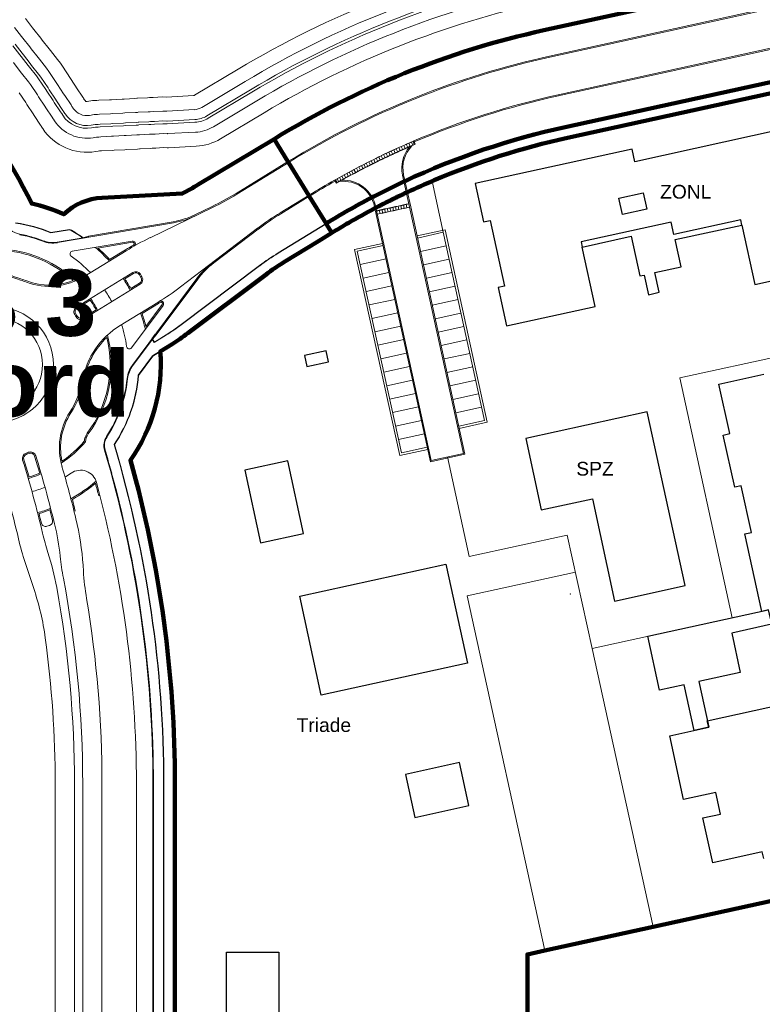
# Model space of a CAD drawing. Extents: x 168554 to 174410, y 515675 to 521218.
# Tile 12 of 110: x 171915 to 172050, y 518732 to 518911. Entities that reach past the tile are written whole.
import ezdxf

# ---------------------------------------------------------------- set-up
doc = ezdxf.new("R2010")
doc.units = 0
doc.header["$MEASUREMENT"] = 0
for name, color, linetype, lineweight in [('Algemeen - 1411 Basislijnen deelgebieden', 5, 'Continuous', 90), ('Algemeen - Fase 1A - 1070 Ondergrond - ontwerp', 7, 'Continuous', 9), ('Algemeen - Fase 1B6 - 1070 Ondergrond - ontwerp', 7, 'Continuous', 9), ('Algemeen - Fase 1D - 1070 ondergrond - ontwerp', 7, 'Continuous', 9), ('Algemeen - Fase 1D - 1070 ondergrond - ontwerp panden AANGELEVERD', 7, 'Continuous', 30), ('Algemeen - Fase 1D - 1070 ondergrond - tekst', 7, 'Continuous', 9), ('Algemeen - Fase Ontsluitingsweg - 1070 Ondergrond', 7, 'Continuous', 9), ('Fasering 1', 71, 'Continuous', 0), ('Legenda - Tekst', 7, 'Continuous', 15)]:
    doc.layers.add(name, color=color, linetype=linetype, lineweight=lineweight)
doc.styles.get("Standard").update_dxf_attribs({"font": 'arial.ttf'})

msp = doc.modelspace()

# ---------------------------------------------------------------- linework, layer by layer
at = {"layer": 'Algemeen - 1411 Basislijnen deelgebieden'}
for points in [[(171961.7, 518889.4), (171947.92, 518881.15, -0.018609), (171945.02, 518879.51), (171930.46, 518878.74, 0.17786), (171923.49, 518875.75, 0.051077), (171917.69, 518877.69, 0.059993), (171902.81, 518900.1, -0.073618), (171882.25, 518932.93, 0.013491), (171879.67, 518938.42), (171873.83, 518950.02, -0.026058), (171870.16, 518958.37), (171867.75, 518964.73)], [(171961.7, 518889.4, -0.083921), (172010.7, 518909.16), (172067.73, 518921.66), (172134.71, 518936.34)], [(172068.95, 518903.5), (172014.56, 518891.58, 0.054787), (171985.47, 518881.77, 0.000365), (171985.28, 518881.68, 0.001985), (171984.27, 518881.2), (171979.79, 518878.97, 0.000549), (171979.51, 518878.83, 0.000356), (171979.33, 518878.73, 0.016821), (171971.12, 518874.06, -0.016821)], [(171972.17, 518872.36, -0.006483), (171975.25, 518874.2, -0.009794), (171980, 518876.82, -0.000374), (171980.18, 518876.92, -0.001075), (171980.71, 518877.2, -0.004524), (171982.94, 518878.33, -0.004503), (171985.19, 518879.42, -0.001063), (171985.72, 518879.68, -0.00037), (171985.91, 518879.76, -0.009584), (171990.76, 518881.92, -0.045984), (172014.98, 518889.62), (172062.73, 518900.09)], [(171972.17, 518872.36), (171969.74, 518870.87), (171963.47, 518867.02, 0.023275), (171960.24, 518864.82), (171946, 518854.14, -0.025689), (171943.17, 518852.17), (171941.02, 518850.84, -0.176108), (171935.6, 518831.07, -0.068538), (171943.69, 518772.28), (171943.69, 518743.99), (171943.69, 518710.75)]]:
    msp.add_lwpolyline(points, format="xyb", dxfattribs=at)
for points in [[(171961.7, 518889.4), (171964.21, 518885.31), (171964.32, 518885.14), (171967.98, 518879.17), (171968.08, 518879), (171971.12, 518874.06)], [(171972.17, 518872.36), (171971.15, 518874.01), (171971.12, 518874.06)], [(172115.87, 518770.8), (172113.92, 518770.37), (172113.82, 518770.35), (172108.82, 518769.25), (172099.05, 518767.11), (172100.25, 518761.63), (172054.56, 518751.61), (172030.54, 518746.34), (172010.88, 518742.03), (172007.69, 518741.33), (172007.69, 518715.75), (172007.69, 518710.75), (172003.04, 518710.75), (171974.74, 518710.75), (171969.82, 518710.75), (171963.65, 518710.75), (171943.69, 518710.75)]]:
    msp.add_lwpolyline(points, dxfattribs=at)
at = {"layer": 'Algemeen - Fase 1A - 1070 Ondergrond - ontwerp'}
for p, q in [((172167.55, 518938.42), (172011.77, 518904.27)), ((172059.48, 518914.94), (172011.73, 518904.47)), ((172013.27, 518897.44), (172062, 518908.12)), ((172013.31, 518897.24), (172061.06, 518907.71)), ((172014.56, 518891.58), (172068.95, 518903.5)), ((172014.57, 518891.52), (172068.96, 518903.44)), ((172069.36, 518901.6), (172014.97, 518889.68)), ((172069.37, 518901.55), (172014.98, 518889.62)), ((171984.32, 518887.84), (171983.87, 518887.63)), ((171984.32, 518887.84), (171984.59, 518887.25)), ((171984.78, 518888.05), (171984.33, 518887.84)), ((171984.33, 518887.84), (171984.59, 518887.25)), ((171985.24, 518888.25), (171984.78, 518888.05)), ((171984.78, 518888.05), (171985.05, 518887.45)), ((171984.78, 518888.05), (171985.05, 518887.45)), ((171985.7, 518888.45), (171985.24, 518888.25)), ((171985.24, 518888.25), (171985.5, 518887.66)), ((171985.24, 518888.25), (171985.5, 518887.66)), ((171985.94, 518887.91), (171985.48, 518887.7)), ((171985.96, 518887.86), (171985.5, 518887.66)), ((171986.16, 518888.66), (171985.7, 518888.45)), ((171985.7, 518888.45), (171985.96, 518887.86)), ((171985.7, 518888.45), (171985.96, 518887.86)), ((171986.4, 518888.11), (171985.94, 518887.91)), ((171986.42, 518888.06), (171985.96, 518887.86)), ((171986.62, 518888.85), (171986.16, 518888.66)), ((171986.16, 518888.66), (171986.42, 518888.06)), ((171986.16, 518888.66), (171986.42, 518888.06)), ((171986.86, 518888.3), (171986.4, 518888.11)), ((171986.88, 518888.26), (171986.42, 518888.06)), ((171986.62, 518888.86), (171987.08, 518889.05)), ((171986.62, 518888.86), (171986.88, 518888.26)), ((171986.62, 518888.85), (171986.88, 518888.26)), ((171986.86, 518888.3), (171987.14, 518888.43)), ((171986.88, 518888.26), (171987.34, 518888.46)), ((171986.93, 518888.99), (171987.14, 518888.43)), ((171986.95, 518889), (171987.14, 518888.43)), ((171987.08, 518889.05), (171987.34, 518888.46)), ((171980.68, 518886.14), (171980.24, 518885.92)), ((171980.68, 518886.14), (171980.97, 518885.55)), ((171981.14, 518886.35), (171980.69, 518886.14)), ((171980.69, 518886.14), (171980.97, 518885.55)), ((171981.59, 518886.57), (171981.14, 518886.36)), ((171981.14, 518886.36), (171981.42, 518885.77)), ((171981.14, 518886.35), (171981.42, 518885.77)), ((171981.85, 518886.03), (171981.4, 518885.81)), ((171981.87, 518885.99), (171981.42, 518885.77)), ((171982.04, 518886.79), (171981.59, 518886.57)), ((171981.59, 518886.57), (171981.87, 518885.99)), ((171981.59, 518886.57), (171981.87, 518885.99)), ((171982.3, 518886.25), (171981.85, 518886.03)), ((171982.32, 518886.2), (171981.87, 518885.99)), ((171982.04, 518886.79), (171982.32, 518886.2)), ((171982.5, 518887), (171982.05, 518886.79)), ((171982.05, 518886.79), (171982.32, 518886.2)), ((171982.75, 518886.46), (171982.3, 518886.25)), ((171982.77, 518886.41), (171982.32, 518886.2)), ((171982.95, 518887.21), (171982.5, 518887)), ((171982.5, 518887), (171982.77, 518886.41)), ((171982.5, 518887), (171982.77, 518886.41)), ((171983.21, 518886.67), (171982.75, 518886.46)), ((171983.23, 518886.62), (171982.77, 518886.41)), ((171982.95, 518887.21), (171983.23, 518886.62)), ((171983.41, 518887.42), (171982.96, 518887.21)), ((171982.96, 518887.21), (171983.23, 518886.62)), ((171983.66, 518886.88), (171983.21, 518886.67)), ((171983.68, 518886.83), (171983.23, 518886.62)), ((171983.87, 518887.63), (171983.41, 518887.42)), ((171983.41, 518887.42), (171983.68, 518886.83)), ((171983.41, 518887.42), (171983.68, 518886.83)), ((171984.12, 518887.09), (171983.66, 518886.88)), ((171984.14, 518887.04), (171983.68, 518886.83)), ((171983.87, 518887.63), (171984.14, 518887.04)), ((171983.87, 518887.63), (171984.14, 518887.04)), ((171984.57, 518887.29), (171984.12, 518887.09)), ((171984.59, 518887.25), (171984.14, 518887.04)), ((171985.03, 518887.5), (171984.57, 518887.29)), ((171985.05, 518887.45), (171984.59, 518887.25)), ((171985.48, 518887.7), (171985.03, 518887.5)), ((171985.5, 518887.66), (171985.05, 518887.45)), ((171977.09, 518884.33), (171976.65, 518884.1)), ((171977.09, 518884.33), (171977.4, 518883.76)), ((171977.54, 518884.56), (171977.1, 518884.33)), ((171977.1, 518884.33), (171977.4, 518883.76)), ((171977.99, 518884.79), (171977.54, 518884.56)), ((171977.54, 518884.56), (171977.84, 518883.99)), ((171977.54, 518884.56), (171977.84, 518883.99)), ((171978.26, 518884.26), (171977.82, 518884.03)), ((171978.28, 518884.21), (171977.84, 518883.99)), ((171978.44, 518885.02), (171977.99, 518884.79)), ((171977.99, 518884.79), (171978.28, 518884.21)), ((171977.99, 518884.79), (171978.28, 518884.21)), ((171978.71, 518884.49), (171978.26, 518884.26)), ((171978.73, 518884.44), (171978.28, 518884.21)), ((171978.88, 518885.25), (171978.44, 518885.02)), ((171978.44, 518885.02), (171978.73, 518884.44)), ((171978.44, 518885.02), (171978.73, 518884.44)), ((171979.15, 518884.71), (171978.71, 518884.49)), ((171979.18, 518884.67), (171978.73, 518884.44)), ((171978.88, 518885.25), (171979.18, 518884.67)), ((171979.33, 518885.47), (171978.89, 518885.25)), ((171978.89, 518885.25), (171979.18, 518884.67)), ((171979.6, 518884.94), (171979.15, 518884.71)), ((171979.62, 518884.89), (171979.18, 518884.67)), ((171979.78, 518885.69), (171979.33, 518885.47)), ((171979.33, 518885.47), (171979.62, 518884.89)), ((171979.33, 518885.47), (171979.62, 518884.89)), ((171980.05, 518885.16), (171979.6, 518884.94)), ((171980.07, 518885.11), (171979.62, 518884.89)), ((171980.23, 518885.92), (171979.78, 518885.7)), ((171979.78, 518885.7), (171980.07, 518885.11)), ((171979.78, 518885.69), (171980.07, 518885.11)), ((171980.5, 518885.38), (171980.05, 518885.16)), ((171980.52, 518885.33), (171980.07, 518885.11)), ((171980.23, 518885.92), (171980.52, 518885.33)), ((171980.24, 518885.92), (171980.52, 518885.33)), ((171980.95, 518885.6), (171980.5, 518885.38)), ((171980.97, 518885.55), (171980.52, 518885.33)), ((171981.4, 518885.81), (171980.95, 518885.6)), ((171981.42, 518885.77), (171980.97, 518885.55)), ((171973.56, 518882.43), (171973.12, 518882.19)), ((171973.99, 518882.67), (171973.56, 518882.43)), ((171973.56, 518882.43), (171973.87, 518881.86)), ((171973.56, 518882.43), (171973.87, 518881.86)), ((171973.99, 518882.67), (171974.31, 518882.11)), ((171974.44, 518882.92), (171974, 518882.68)), ((171974, 518882.68), (171974.31, 518882.11)), ((171974.88, 518883.16), (171974.44, 518882.92)), ((171974.44, 518882.92), (171974.75, 518882.35)), ((171974.44, 518882.92), (171974.75, 518882.35)), ((171975.16, 518882.63), (171974.72, 518882.39)), ((171975.19, 518882.59), (171974.75, 518882.35)), ((171975.32, 518883.39), (171974.88, 518883.16)), ((171974.88, 518883.16), (171975.19, 518882.59)), ((171974.88, 518883.16), (171975.19, 518882.59)), ((171975.6, 518882.87), (171975.16, 518882.63)), ((171975.63, 518882.82), (171975.19, 518882.59)), ((171975.76, 518883.63), (171975.32, 518883.4)), ((171975.32, 518883.4), (171975.63, 518882.82)), ((171975.32, 518883.39), (171975.63, 518882.82)), ((171976.04, 518883.1), (171975.6, 518882.87)), ((171976.07, 518883.06), (171975.63, 518882.82)), ((171976.2, 518883.87), (171975.76, 518883.63)), ((171975.76, 518883.63), (171976.07, 518883.06)), ((171975.76, 518883.63), (171976.07, 518883.06)), ((171976.49, 518883.34), (171976.04, 518883.1)), ((171976.51, 518883.29), (171976.07, 518883.06)), ((171976.2, 518883.87), (171976.51, 518883.29)), ((171976.65, 518884.1), (171976.21, 518883.87)), ((171976.21, 518883.87), (171976.51, 518883.29)), ((171976.93, 518883.57), (171976.49, 518883.34)), ((171976.95, 518883.53), (171976.51, 518883.29)), ((171976.65, 518884.1), (171976.95, 518883.53)), ((171976.65, 518884.1), (171976.95, 518883.53)), ((171977.37, 518883.8), (171976.93, 518883.57)), ((171977.4, 518883.76), (171976.95, 518883.53)), ((171977.82, 518884.03), (171977.37, 518883.8)), ((171977.84, 518883.99), (171977.4, 518883.76)), ((171996.1, 518832.32), (171985.02, 518882.86)), ((171986.5, 518877.07), (171985.22, 518882.9)), ((171973.12, 518882.19), (171972.68, 518881.94)), ((171972.68, 518881.94), (171973, 518881.38)), ((171972.8, 518882.01), (171973.14, 518881.51)), ((171972.82, 518882.02), (171973.14, 518881.51)), ((171973.43, 518881.62), (171973, 518881.38)), ((171973.12, 518882.19), (171973.43, 518881.62)), ((171973.12, 518882.19), (171973.43, 518881.62)), ((171973.41, 518881.66), (171973.14, 518881.51)), ((171973.85, 518881.91), (171973.41, 518881.66)), ((171973.87, 518881.86), (171973.43, 518881.62)), ((171974.29, 518882.15), (171973.85, 518881.91)), ((171974.31, 518882.11), (171973.87, 518881.86)), ((171974.72, 518882.39), (171974.29, 518882.15)), ((171974.75, 518882.35), (171974.31, 518882.11)), ((171979.92, 518877.17), (171980.24, 518875.7)), ((171980.12, 518877.22), (171990.24, 518831.03)), ((171980.3, 518876.38), (171986.16, 518877.66)), ((171983.23, 518877.02), (171983.72, 518877.13)), ((171983.24, 518876.97), (171983.73, 518877.08)), ((171983.72, 518877.13), (171984.21, 518877.23)), ((171983.86, 518876.49), (171983.72, 518877.13)), ((171983.86, 518876.49), (171983.72, 518877.13)), ((171983.73, 518877.08), (171984.22, 518877.19)), ((171984.21, 518877.23), (171984.7, 518877.34)), ((171984.35, 518876.6), (171984.21, 518877.23)), ((171984.35, 518876.6), (171984.21, 518877.23)), ((171984.22, 518877.19), (171984.71, 518877.29)), ((171984.7, 518877.34), (171985.18, 518877.45)), ((171984.84, 518876.71), (171984.7, 518877.34)), ((171984.84, 518876.71), (171984.7, 518877.34)), ((171984.71, 518877.29), (171985.2, 518877.4)), ((171985.18, 518877.45), (171985.67, 518877.56)), ((171985.32, 518876.81), (171985.18, 518877.45)), ((171985.32, 518876.81), (171985.18, 518877.45)), ((171985.2, 518877.4), (171985.68, 518877.51)), ((171985.67, 518877.56), (171986.16, 518877.66)), ((171985.81, 518876.92), (171985.67, 518877.56)), ((171985.81, 518876.92), (171985.67, 518877.56)), ((171985.68, 518877.51), (171986.17, 518877.61)), ((171986.3, 518877.03), (171986.16, 518877.66)), ((171996.34, 518832.17), (171986.5, 518877.07)), ((171980.24, 518875.7), (171990.09, 518830.8)), ((171980.3, 518876.38), (171980.79, 518876.48)), ((171980.44, 518875.74), (171980.3, 518876.38)), ((171980.31, 518876.33), (171980.8, 518876.44)), ((171980.44, 518875.74), (171986.3, 518877.03)), ((171980.44, 518875.74), (171980.93, 518875.85)), ((171980.79, 518876.48), (171981.28, 518876.59)), ((171980.93, 518875.85), (171980.79, 518876.48)), ((171980.93, 518875.85), (171980.79, 518876.48)), ((171980.8, 518876.44), (171981.29, 518876.54)), ((171980.93, 518875.85), (171981.42, 518875.96)), ((171981.28, 518876.59), (171981.77, 518876.7)), ((171981.42, 518875.96), (171981.28, 518876.59)), ((171981.42, 518875.96), (171981.28, 518876.59)), ((171981.29, 518876.54), (171981.78, 518876.65)), ((171981.42, 518875.96), (171981.91, 518876.06)), ((171981.77, 518876.7), (171982.25, 518876.81)), ((171981.91, 518876.06), (171981.77, 518876.7)), ((171981.91, 518876.06), (171981.77, 518876.7)), ((171981.78, 518876.65), (171982.26, 518876.76)), ((171981.91, 518876.06), (171982.39, 518876.17)), ((171982.25, 518876.81), (171982.74, 518876.91)), ((171982.39, 518876.17), (171982.25, 518876.81)), ((171982.39, 518876.17), (171982.25, 518876.81)), ((171982.26, 518876.76), (171982.75, 518876.86)), ((171982.39, 518876.17), (171982.88, 518876.28)), ((171982.74, 518876.91), (171983.23, 518877.02)), ((171982.88, 518876.28), (171982.74, 518876.91)), ((171982.88, 518876.28), (171982.74, 518876.91)), ((171982.75, 518876.86), (171983.24, 518876.97)), ((171982.88, 518876.28), (171983.37, 518876.38)), ((171983.37, 518876.38), (171983.23, 518877.02)), ((171983.37, 518876.38), (171983.23, 518877.02)), ((171983.37, 518876.38), (171983.86, 518876.49)), ((171983.86, 518876.49), (171984.35, 518876.6)), ((171984.35, 518876.6), (171984.84, 518876.71)), ((171984.84, 518876.71), (171985.32, 518876.81)), ((171985.32, 518876.81), (171985.81, 518876.92)), ((171985.81, 518876.92), (171986.3, 518877.03)), ((171972.13, 518872.41), (171963.44, 518867.07)), ((171972.17, 518872.36), (171963.47, 518867.02)), ((171987.65, 518871.82), (171992.73, 518872.94)), ((171987.73, 518871.43), (171992.42, 518872.46)), ((171992.42, 518872.46), (171999.92, 518838.27)), ((171992.73, 518872.94), (172000.39, 518837.97)), ((171981.39, 518870.45), (171976.32, 518869.34)), ((171981.48, 518870.06), (171976.79, 518869.03)), ((171988.27, 518868.99), (171992.96, 518870.02)), ((171976.32, 518869.34), (171984.52, 518831.93)), ((171976.79, 518869.03), (171984.82, 518832.4)), ((171977.33, 518866.59), (171982.02, 518867.62)), ((171988.8, 518866.55), (171993.49, 518867.58)), ((171960.2, 518864.87), (171945.97, 518854.19)), ((171960.24, 518864.82), (171946, 518854.14)), ((171977.86, 518864.15), (171982.55, 518865.18)), ((171989.34, 518864.11), (171994.03, 518865.14)), ((171978.4, 518861.71), (171983.09, 518862.74)), ((171989.87, 518861.67), (171994.56, 518862.69)), ((171978.93, 518859.27), (171983.62, 518860.29)), ((171990.41, 518859.22), (171995.1, 518860.25)), ((171979.47, 518856.82), (171984.16, 518857.85)), ((171990.94, 518856.78), (171995.63, 518857.81)), ((171980, 518854.38), (171984.69, 518855.41)), ((171991.48, 518854.34), (171996.17, 518855.37)), ((171980.54, 518851.94), (171985.23, 518852.97)), ((171992.01, 518851.9), (171996.7, 518852.93)), ((171981.07, 518849.5), (171985.76, 518850.53)), ((171992.55, 518849.46), (171997.24, 518850.48)), ((171981.61, 518847.06), (171986.3, 518848.08)), ((171993.09, 518847.01), (171997.77, 518848.04)), ((171982.15, 518844.61), (171986.83, 518845.64)), ((171993.62, 518844.57), (171998.31, 518845.6)), ((171982.68, 518842.17), (171987.37, 518843.2)), ((171994.16, 518842.13), (171998.84, 518843.16)), ((171983.22, 518839.73), (171987.9, 518840.76)), ((171994.69, 518839.69), (171999.38, 518840.72)), ((171983.75, 518837.29), (171988.44, 518838.32)), ((171999.92, 518838.27), (171995.23, 518837.25)), ((172000.39, 518837.97), (171995.31, 518836.85)), ((171984.29, 518834.85), (171988.98, 518835.87)), ((171984.52, 518831.93), (171989.6, 518833.04)), ((171984.82, 518832.4), (171989.51, 518833.43)), ((171990.09, 518830.8), (171996.34, 518832.17)), ((171990.24, 518831.03), (171996.1, 518832.32))]:
    msp.add_line(p, q, dxfattribs=at)
for centre, radius, start, end in [((172044.64, 518754.33), 153.7, 102.3653, 121.5113), ((172044.64, 518754.33), 153.5, 102.3653, 121.5113), ((172044.64, 518754.33), 146.5, 102.3653, 113.1353), ((172044.64, 518754.33), 146.3, 102.3653, 113.1352), ((172044.64, 518754.33), 140.5, 102.3653, 114.909), ((172044.64, 518754.33), 140.44, 102.3653, 114.9144), ((172044.64, 518754.33), 138.56, 102.3653, 115.0875), ((172044.64, 518754.33), 138.5, 102.3653, 115.0931), ((172044.64, 518754.33), 146.5, 113.1353, 119.4199), ((172044.64, 518754.33), 145.85, 113.1353, 119.4199), ((171990.88, 518884.14), 6, 139.9617, 192.3653), ((171990.88, 518884.14), 5.8, 135.6674, 192.3653), ((172044.64, 518754.33), 146.5, 119.4199, 121.5113), ((172044.64, 518754.33), 146.3, 119.42, 121.5113), ((171974.26, 518875.93), 5.8, 12.3653, 96.8888), ((171974.26, 518875.93), 6, 12.3653, 92.5991), ((172044.64, 518754.33), 140.5, 117.6989, 121.5537), ((172044.64, 518754.33), 140.44, 117.6985, 121.5537), ((172044.64, 518754.33), 138.56, 117.8163, 121.5537), ((172044.64, 518754.33), 138.5, 117.8232, 121.5537), ((171985.45, 518831.23), 42.06, 121.5537, 126.887), ((171985.45, 518831.23), 42, 121.5537, 126.887), ((171925.45, 518880.73), 33.55, 301.8195, 307.7064), ((171925.45, 518880.73), 33.61, 301.8195, 307.7057)]:
    msp.add_arc(centre, radius, start, end, dxfattribs=at)
at = {"layer": 'Algemeen - Fase 1B6 - 1070 Ondergrond - ontwerp'}
for p, q in [((171917.84, 518909.61), (171916.53, 518911.27)), ((171915.83, 518908.03), (171914.54, 518909.68)), ((171918.08, 518909.3), (171917.84, 518909.61)), ((171919.34, 518907.69), (171918.08, 518909.3)), ((171916.07, 518907.72), (171915.83, 518908.03)), ((171917.33, 518906.12), (171916.07, 518907.72)), ((171919.58, 518907.38), (171919.34, 518907.69)), ((171914.26, 518906.3), (171915.52, 518904.7)), ((171915.92, 518905.01), (171914.66, 518906.61)), ((171917.57, 518905.81), (171917.33, 518906.12)), ((171918.83, 518904.2), (171917.57, 518905.81)), ((171920.84, 518905.78), (171919.58, 518907.38)), ((171921.08, 518905.47), (171920.84, 518905.78)), ((171915.52, 518904.7), (171915.76, 518904.39)), ((171915.76, 518904.39), (171917.02, 518902.78)), ((171916.16, 518904.7), (171915.92, 518905.01)), ((171917.42, 518903.09), (171916.16, 518904.7)), ((171919.08, 518903.89), (171918.83, 518904.2)), ((171920.34, 518902.29), (171919.08, 518903.89)), ((171922.34, 518903.86), (171921.08, 518905.47)), ((171922.88, 518903.18), (171922.34, 518903.86)), ((171914.35, 518903.28), (171915.61, 518901.67)), ((171917.02, 518902.78), (171917.27, 518902.47)), ((171917.27, 518902.47), (171918.53, 518900.87)), ((171917.66, 518902.78), (171917.42, 518903.09)), ((171918.92, 518901.18), (171917.66, 518902.78)), ((171920.81, 518901.69), (171920.34, 518902.29)), ((171924.28, 518901.06), (171922.88, 518903.18)), ((171915.61, 518901.67), (171915.85, 518901.36)), ((171915.85, 518901.36), (171917.11, 518899.76)), ((171918.53, 518900.87), (171918.94, 518900.34)), ((171919.35, 518900.63), (171918.92, 518901.18)), ((171918.94, 518900.34), (171920.22, 518898.4)), ((171920.64, 518898.67), (171919.35, 518900.63)), ((171922.14, 518899.66), (171920.81, 518901.69)), ((171924.49, 518900.73), (171924.28, 518901.06)), ((171925.62, 518899.03), (171924.49, 518900.73)), ((171955.14, 518902.06), (171947.26, 518897.34)), ((171917.11, 518899.76), (171917.48, 518899.29)), ((171917.48, 518899.29), (171918.72, 518897.41)), ((171920.86, 518898.34), (171920.64, 518898.67)), ((171922.36, 518899.33), (171922.14, 518899.66)), ((171923.48, 518897.63), (171922.36, 518899.33)), ((171925.83, 518898.7), (171925.62, 518899.03)), ((171926.96, 518897), (171925.83, 518898.7)), ((171956.45, 518899.87), (171948.57, 518895.15)), ((171915.41, 518897.8), (171916.59, 518896.01)), ((171918.72, 518897.41), (171918.93, 518897.08)), ((171918.93, 518897.08), (171920.06, 518895.38)), ((171920.22, 518898.4), (171920.44, 518898.07)), ((171920.44, 518898.07), (171921.56, 518896.37)), ((171921.98, 518896.64), (171920.86, 518898.34)), ((171923.7, 518897.3), (171923.48, 518897.63)), ((171924.82, 518895.6), (171923.7, 518897.3)), ((171927.13, 518896.74), (171926.96, 518897)), ((171927.17, 518896.67), (171927.13, 518896.74)), ((171936.41, 518896.78), (171934.46, 518896.67)), ((171936.75, 518896.8), (171936.41, 518896.78)), ((171936.88, 518896.8), (171936.75, 518896.8)), ((171938.7, 518896.9), (171936.88, 518896.8)), ((171939.04, 518896.92), (171938.7, 518896.9)), ((171939.74, 518896.95), (171939.04, 518896.92)), ((171941.44, 518897.04), (171939.74, 518896.95)), ((171942.16, 518897.03), (171941.44, 518897.04)), ((171947.07, 518897.28), (171942.16, 518897.03)), ((171957.38, 518898.33), (171949.49, 518893.61)), ((171949.75, 518893.18), (171957.64, 518897.9)), ((171916.59, 518896.01), (171916.8, 518895.68)), ((171916.8, 518895.68), (171917.93, 518893.98)), ((171920.06, 518895.38), (171920.27, 518895.05)), ((171920.27, 518895.05), (171921.4, 518893.35)), ((171921.56, 518896.37), (171921.78, 518896.04)), ((171921.78, 518896.04), (171922.9, 518894.33)), ((171922.2, 518896.31), (171921.98, 518896.64)), ((171923.32, 518894.61), (171922.2, 518896.31)), ((171924.99, 518895.34), (171924.82, 518895.6)), ((171925.04, 518895.27), (171924.99, 518895.34)), ((171925.23, 518894.98), (171925.04, 518895.27)), ((171927.36, 518896.38), (171927.17, 518896.67)), ((171928.71, 518896.37), (171927.76, 518896.21)), ((171929.51, 518896.41), (171928.71, 518896.37)), ((171929.88, 518896.43), (171929.51, 518896.41)), ((171931.82, 518896.54), (171929.88, 518896.43)), ((171932.17, 518896.55), (171931.82, 518896.54)), ((171934.12, 518896.66), (171932.17, 518896.55)), ((171934.46, 518896.67), (171934.12, 518896.66)), ((171950.67, 518891.63), (171958.56, 518896.35)), ((171917.93, 518893.98), (171918.14, 518893.65)), ((171918.14, 518893.65), (171919.27, 518891.94)), ((171921.4, 518893.35), (171921.56, 518893.1)), ((171922.9, 518894.33), (171923.07, 518894.08)), ((171923.07, 518894.08), (171923.12, 518894.01)), ((171923.12, 518894.01), (171923.31, 518893.71)), ((171923.49, 518894.36), (171923.32, 518894.61)), ((171923.54, 518894.28), (171923.49, 518894.36)), ((171923.73, 518893.99), (171923.54, 518894.28)), ((171929, 518893.83), (171928.18, 518893.69)), ((171929.65, 518893.87), (171929, 518893.83)), ((171930.01, 518893.89), (171929.65, 518893.87)), ((171931.96, 518893.99), (171930.01, 518893.89)), ((171932.3, 518894.01), (171931.96, 518893.99)), ((171934.25, 518894.11), (171932.3, 518894.01)), ((171934.59, 518894.13), (171934.25, 518894.11)), ((171936.54, 518894.23), (171934.59, 518894.13)), ((171936.89, 518894.25), (171936.54, 518894.23)), ((171937.01, 518894.26), (171936.89, 518894.25)), ((171938.83, 518894.35), (171937.01, 518894.26)), ((171939.18, 518894.37), (171938.83, 518894.35)), ((171939.87, 518894.41), (171939.18, 518894.37)), ((171941.48, 518894.49), (171939.87, 518894.41)), ((171942.2, 518894.47), (171941.48, 518894.49)), ((171947.21, 518894.74), (171942.2, 518894.47)), ((171951.98, 518889.45), (171959.87, 518894.17)), ((171919.27, 518891.94), (171919.43, 518891.7)), ((171919.43, 518891.7), (171919.48, 518891.62)), ((171919.48, 518891.62), (171919.68, 518891.31)), ((171921.56, 518893.1), (171921.61, 518893.02)), ((171921.61, 518893.02), (171921.81, 518892.72)), ((171929.2, 518892.04), (171928.48, 518891.92)), ((171928.56, 518891.43), (171929.25, 518891.54)), ((171929.74, 518892.07), (171929.2, 518892.04)), ((171929.25, 518891.54), (171929.77, 518891.57)), ((171930.1, 518892.09), (171929.74, 518892.07)), ((171929.77, 518891.57), (171930.13, 518891.59)), ((171932.05, 518892.19), (171930.1, 518892.09)), ((171930.13, 518891.59), (171932.08, 518891.69)), ((171932.4, 518892.21), (171932.05, 518892.19)), ((171932.08, 518891.69), (171932.42, 518891.71)), ((171934.34, 518892.31), (171932.4, 518892.21)), ((171932.42, 518891.71), (171934.37, 518891.81)), ((171934.69, 518892.33), (171934.34, 518892.31)), ((171934.37, 518891.81), (171934.71, 518891.83)), ((171936.64, 518892.43), (171934.69, 518892.33)), ((171934.71, 518891.83), (171936.66, 518891.93)), ((171936.98, 518892.45), (171936.64, 518892.43)), ((171936.66, 518891.93), (171937.01, 518891.95)), ((171937.11, 518892.46), (171936.98, 518892.45)), ((171937.01, 518891.95), (171937.13, 518891.96)), ((171938.93, 518892.55), (171937.11, 518892.46)), ((171937.13, 518891.96), (171938.95, 518892.06)), ((171939.27, 518892.57), (171938.93, 518892.55)), ((171938.95, 518892.06), (171939.3, 518892.07)), ((171939.97, 518892.61), (171939.27, 518892.57)), ((171939.3, 518892.07), (171939.99, 518892.11)), ((171941.5, 518892.69), (171939.97, 518892.61)), ((171939.99, 518892.11), (171941.51, 518892.19)), ((171942.22, 518892.67), (171941.5, 518892.69)), ((171941.51, 518892.19), (171942.23, 518892.17)), ((171942.27, 518892.67), (171942.22, 518892.67)), ((171942.23, 518892.17), (171942.24, 518892.17)), ((171942.24, 518892.17), (171942.3, 518892.18)), ((171947.3, 518892.94), (171942.27, 518892.67)), ((171942.3, 518892.18), (171947.33, 518892.44)), ((171928.86, 518889.65), (171929.46, 518889.75)), ((171929.46, 518889.75), (171929.87, 518889.77)), ((171929.87, 518889.77), (171930.23, 518889.79)), ((171930.23, 518889.79), (171932.17, 518889.9)), ((171932.17, 518889.9), (171932.52, 518889.91)), ((171932.52, 518889.91), (171934.47, 518890.02)), ((171934.47, 518890.02), (171934.81, 518890.03)), ((171934.81, 518890.03), (171936.76, 518890.14)), ((171936.76, 518890.14), (171937.1, 518890.15)), ((171937.1, 518890.15), (171937.23, 518890.16)), ((171937.23, 518890.16), (171939.05, 518890.26)), ((171939.05, 518890.26), (171939.39, 518890.28)), ((171939.39, 518890.28), (171940.09, 518890.31)), ((171940.09, 518890.31), (171941.54, 518890.39)), ((171941.54, 518890.39), (171942.25, 518890.37)), ((171942.25, 518890.37), (171942.33, 518890.38)), ((171942.33, 518890.38), (171942.39, 518890.38)), ((171942.39, 518890.38), (171947.42, 518890.64)), ((171939.53, 518887.73), (171940.22, 518887.77)), ((171940.22, 518887.77), (171941.57, 518887.84)), ((171941.57, 518887.84), (171942.29, 518887.82)), ((171942.29, 518887.82), (171942.47, 518887.83)), ((171942.47, 518887.83), (171942.52, 518887.83)), ((171942.52, 518887.83), (171947.56, 518888.1)), ((171929.28, 518887.14), (171929.74, 518887.21)), ((171929.74, 518887.21), (171930.01, 518887.23)), ((171930.01, 518887.23), (171930.36, 518887.25)), ((171930.36, 518887.25), (171932.31, 518887.35)), ((171932.31, 518887.35), (171932.65, 518887.37)), ((171932.65, 518887.37), (171934.6, 518887.47)), ((171934.6, 518887.47), (171934.94, 518887.49)), ((171934.94, 518887.49), (171936.89, 518887.59)), ((171936.89, 518887.59), (171937.24, 518887.61)), ((171937.24, 518887.61), (171937.36, 518887.62)), ((171937.36, 518887.62), (171939.18, 518887.71)), ((171939.18, 518887.71), (171939.53, 518887.73))]:
    msp.add_line(p, q, dxfattribs=at)
for centre, radius, start, end in [((172046.89, 518748.77), 178.65, 102.3653, 120.899), ((172046.89, 518748.77), 176.1, 102.3653, 120.899), ((172046.89, 518748.77), 174.3, 102.3653, 120.899), ((172046.89, 518748.77), 173.8, 102.3653, 120.899), ((172046.89, 518748.77), 172, 102.3653, 120.899), ((172046.89, 518748.77), 169.45, 102.3653, 120.899), ((171947.05, 518897.68), 0.4, 273.0184, 300.899), ((171927.69, 518896.6), 2.95, 213.443, 279.5153), ((171927.69, 518896.6), 0.4, 213.443, 279.5153), ((171947.05, 518897.68), 2.95, 273.0184, 300.899), ((171927.69, 518896.6), 5.25, 213.443, 279.5153), ((171927.69, 518896.6), 4.75, 213.443, 279.5153), ((171947.05, 518897.68), 4.75, 273.0184, 300.899), ((171947.05, 518897.68), 5.25, 273.0184, 300.899), ((171927.69, 518896.6), 7.05, 213.443, 279.5153), ((171947.05, 518897.68), 7.05, 273.0184, 300.899), ((171927.69, 518896.6), 9.6, 213.443, 279.5153), ((171947.05, 518897.68), 9.6, 273.0184, 300.899)]:
    msp.add_arc(centre, radius, start, end, dxfattribs=at)
at = {"layer": 'Algemeen - Fase 1D - 1070 ondergrond - ontwerp'}
for p, q in [((171992.42, 518872.46), (171990.38, 518881.76)), ((172077.67, 518855.29), (172035.35, 518846.01)), ((172044.9, 518802.47), (172035.35, 518846.01)), ((171997.14, 518813.58), (171993.17, 518831.68)), ((172014.94, 518817.49), (171997.14, 518813.58)), ((172014.94, 518817.49), (172019.46, 518796.89)), ((172016.42, 518810.75), (171996.76, 518806.44)), ((171996.76, 518806.44), (172010.88, 518742.03)), ((172044.9, 518802.47), (172019.46, 518796.89)), ((172019.46, 518796.89), (172030.54, 518746.34)), ((171943.69, 518772.28), (171943.69, 518743.99)), ((172054.56, 518751.61), (172030.54, 518746.34)), ((172030.54, 518746.34), (172010.88, 518742.03)), ((171943.69, 518743.99), (171943.69, 518710.75)), ((172010.88, 518742.03), (172007.69, 518741.33)), ((172007.69, 518741.33), (172007.69, 518710.75))]:
    msp.add_line(p, q, dxfattribs=at)
for centre, radius, start, end in [((171911.12, 518848.42), 30, 324.6694, 4.6206), ((171726.19, 518772.28), 217.5, 359.9995, 15.6828)]:
    msp.add_arc(centre, radius, start, end, dxfattribs=at)
at = {"layer": 'Algemeen - Fase 1D - 1070 ondergrond - ontwerp panden AANGELEVERD'}
for points in [[(172059.52, 518892.38), (172027.18, 518885.29), (172026.69, 518887.56), (171998.22, 518881.33)], [(171998.22, 518881.33), (171999.75, 518874.36), (172000.92, 518874.62), (172003.53, 518862.69), (172002.36, 518862.43), (172003.88, 518855.49), (172020, 518859.02), (172017.64, 518869.78), (172026.56, 518871.74), (172028.14, 518864.54), (172028.9, 518864.71), (172029.68, 518861.14), (172031.63, 518861.57), (172030.85, 518865.14), (172035.6, 518866.18), (172034.51, 518871.13), (172046.64, 518873.78), (172049, 518863.01), (172065.17, 518866.55)], [(172046.64, 518873.78), (172046.43, 518874.73), (172034.31, 518872.07), (172033.81, 518874.33), (172017.43, 518870.74), (172017.64, 518869.78)], [(172051.45, 518803.88), (172050.27, 518803.63), (172047.2, 518817.68), (172048.37, 518817.93), (172046.51, 518826.42), (172045.34, 518826.16), (172043.26, 518835.65), (172044.43, 518835.91), (172042.46, 518844.9), (172050.63, 518846.69)], [(172023.53, 518805.51), (172036.33, 518808.3), (172029.46, 518839.86), (172007.38, 518835.05), (172010.21, 518822.04), (172019.49, 518824.07), (172023.53, 518805.51)], [(172038, 518782.02), (172036.19, 518790.31), (172031.71, 518789.33), (172029.56, 518799.11), (172051.44, 518803.9), (172052.01, 518801.29), (172044.79, 518799.7), (172046.36, 518792.54), (172038.8, 518790.88), (172040.62, 518782.59), (172038, 518782.02)], [(172050.61, 518758.76), (172050.35, 518759.94), (172041.35, 518757.97), (172039.56, 518766.13), (172042.75, 518766.83), (172041.9, 518770.74), (172036.07, 518769.46), (172033.54, 518781.04), (172040.62, 518782.59), (172040.36, 518783.76), (172054.41, 518786.84)]]:
    msp.add_lwpolyline(points, dxfattribs=at)
for points in [[(172024.31, 518878.68), (172028.71, 518879.64), (172029.36, 518876.66), (172024.96, 518875.7)], [(171967.65, 518848.09), (171971.56, 518848.94), (171971.13, 518850.93), (171967.22, 518850.08)], [(171964.18, 518830.96), (171956.36, 518829.25), (171959.25, 518816.07), (171967.06, 518817.78)], [(171970.27, 518788.42), (171966.34, 518806.4), (171992.91, 518812.22), (171996.84, 518794.24)], [(171987.28, 518766.21), (171997.05, 518768.35), (171995.34, 518776.16), (171985.57, 518774.03)], [(171953.03, 518741.72), (171962.57, 518741.72), (171962.57, 518717.72), (171953.03, 518717.72)]]:
    msp.add_lwpolyline(points, close=True, dxfattribs=at)
at = {"layer": 'Algemeen - Fase Ontsluitingsweg - 1070 Ondergrond'}
for p, q in [((171964.31, 518885.37), (171954.8, 518879.54)), ((171964.41, 518885.2), (171954.9, 518879.37)), ((171968.07, 518879.23), (171962.82, 518876.01)), ((171962.93, 518875.84), (171968.18, 518879.06)), ((171950.44, 518877.16), (171947.33, 518875.65)), ((171950.53, 518876.98), (171939.19, 518871.49)), ((171922.34, 518870.59), (171943.42, 518874.19)), ((171943.38, 518874.39), (171927.98, 518871.75)), ((171962.42, 518868.72), (171971.12, 518874.06)), ((171962.45, 518868.67), (171971.15, 518874.01)), ((171915.52, 518872.13), (171915.5, 518872.03)), ((171915.5, 518872.03), (171916.47, 518871.83)), ((171915.52, 518872.13), (171916.47, 518871.83)), ((171915.52, 518872.13), (171916.49, 518871.92)), ((171916.49, 518871.92), (171916.47, 518871.83)), ((171924.56, 518873), (171921.16, 518872.41)), ((171924.55, 518872.93), (171921.16, 518872.35)), ((171927.98, 518871.75), (171927.01, 518871.49)), ((171927.98, 518871.75), (171928.02, 518871.56)), ((171958.71, 518873.2), (171944.68, 518862.54)), ((171950.74, 518866.9), (171958.83, 518873.04)), ((171918.8, 518871.28), (171918.76, 518871.18)), ((171919.74, 518870.94), (171918.76, 518871.18)), ((171919.71, 518870.84), (171918.76, 518871.18)), ((171919.74, 518870.94), (171918.8, 518871.28)), ((171919.74, 518870.94), (171919.71, 518870.84)), ((171922.32, 518870.68), (171927.01, 518871.49)), ((171925.05, 518869.02), (171935.92, 518870.88)), ((171928.02, 518871.56), (171927.01, 518871.49)), ((171927.01, 518871.49), (171927.03, 518871.39)), ((171928.02, 518871.56), (171927.03, 518871.39)), ((171929.7, 518869.59), (171935.96, 518870.66)), ((171934.81, 518869.11), (171927.19, 518864.43)), ((171934.7, 518869.29), (171931.82, 518867.53)), ((171944.79, 518855.73), (171959.04, 518866.42)), ((171944.83, 518855.68), (171959.07, 518866.37)), ((171936.05, 518865.17), (171925.82, 518858.9)), ((171936.17, 518864.99), (171934.58, 518864.01)), ((171927.13, 518856.77), (171937.36, 518863.04)), ((171935.66, 518862.26), (171937.24, 518863.23)), ((171947.67, 518864.07), (171935.96, 518848.36)), ((171940.28, 518853.83), (171947.83, 518863.95)), ((171928.29, 518860.15), (171925.94, 518858.71)), ((171940.56, 518859.73), (171933.77, 518855.56)), ((171935.8, 518851.49), (171941.54, 518859.2)), ((171940.68, 518859.54), (171937.71, 518857.72)), ((171938.42, 518855.38), (171941.36, 518859.33)), ((171927.01, 518856.96), (171929.36, 518858.4)), ((171940.12, 518853.95), (171939.52, 518853.14)), ((171940.12, 518853.95), (171939.6, 518853.08)), ((171940.28, 518853.83), (171939.6, 518853.08)), ((171939.93, 518852.44), (171942.15, 518853.82)), ((171939.95, 518852.53), (171942.11, 518853.87)), ((171940.28, 518853.83), (171940.12, 518853.95)), ((171939.6, 518853.08), (171936.04, 518848.3)), ((171939.6, 518853.08), (171939.52, 518853.14)), ((171939.56, 518853.03), (171939.93, 518852.44)), ((171939.6, 518853.08), (171939.95, 518852.53)), ((171943.14, 518852.22), (171939.64, 518850.05)), ((171943.17, 518852.17), (171939.68, 518850)), ((171939.64, 518850.05), (171937, 518846.51)), ((171939.68, 518850), (171937.06, 518846.49)), ((171935, 518845.9), (171934.87, 518844.91)), ((171935.1, 518845.89), (171934.87, 518844.91)), ((171934.97, 518844.9), (171934.87, 518844.91)), ((171935.1, 518845.89), (171934.97, 518844.9)), ((171935.1, 518845.89), (171935, 518845.9)), ((171931.27, 518835.37), (171931.8, 518836.22)), ((171931.35, 518835.32), (171931.8, 518836.22)), ((171931.35, 518835.32), (171931.88, 518836.17)), ((171931.88, 518836.17), (171931.8, 518836.22)), ((171931.35, 518835.32), (171931.27, 518835.37)), ((171931.93, 518829.7), (171931.84, 518829.67)), ((171931.84, 518829.67), (171932.1, 518828.7)), ((171931.93, 518829.7), (171932.1, 518828.7)), ((171931.93, 518829.7), (171932.2, 518828.73)), ((171932.2, 518828.73), (171932.1, 518828.7)), ((171927, 518812), (171927.07, 518810.94)), ((171925.44, 518772.28), (171925.44, 518518.69)), ((171926.94, 518518.66), (171926.94, 518772.28)), ((171930.44, 518772.28), (171930.44, 518528.88)), ((171936.69, 518503.84), (171936.69, 518772.28)), ((171939.69, 518772.28), (171939.69, 518500.23)), ((171939.79, 518772.28), (171939.79, 518707.41)), ((171941.63, 518772.28), (171941.63, 518705.85)), ((171941.69, 518772.28), (171941.69, 518705.85))]:
    msp.add_line(p, q, dxfattribs=at)
msp.add_lwpolyline([(171913.46, 518823.88, -0.009428), (171915.28, 518816.79, 0.022223), (171916.49, 518812.51), (171918.06, 518807.76, -0.046067), (171920.14, 518798.8, -0.03399), (171921.94, 518772.28), (171921.94, 518523.89)], format="xyb", dxfattribs=at)
for radius in [10.5, 8.5]:
    msp.add_circle((171911.13, 518848.43), radius, dxfattribs=at)
for centre, radius, start, end in [((171928.77, 518921.99), 49.8, 295.8007, 301.5113), ((171928.77, 518921.99), 50, 295.8007, 301.5113), ((171940.89, 518888.98), 14.8, 279.7099, 295.8007), ((171940.89, 518888.98), 15, 279.7099, 295.8007), ((171988.96, 518833.39), 50, 121.5113, 127.2219), ((171988.96, 518833.39), 49.8, 121.5113, 127.2219), ((171916.22, 518875.96), 3.9, 203.2035, 259.5223), ((171911.13, 518848.43), 25.94, 67.2625, 81.9528), ((171911.13, 518848.43), 26, 67.301, 81.8767), ((171911.13, 518848.43), 24, 69.0666, 79.5223), ((171911.13, 518848.43), 24.1, 79.5173, 79.5223), ((171911.13, 518848.43), 24.1, 71.4492, 77.1397), ((171911.13, 518848.43), 27.94, 55.5684, 61.29), ((171911.13, 518848.43), 28, 55.442, 61.3328), ((171919.89, 518878.17), 15, 208.674, 253.5925), ((171921.49, 518875.51), 5, 249.0666, 279.7099), ((171921.49, 518875.51), 4.9, 249.0666, 279.7099), ((171960.95, 518826.48), 50.22, 119.6018, 121.5113), ((171960.95, 518826.48), 50, 115.8007, 121.5113), ((171936, 518870.39), 0.5, 299.6018, 99.7099), ((171936, 518870.39), 0.28, 299.6018, 99.7099), ((171919.89, 518878.17), 14.78, 216.0528, 253.5925), ((171911.13, 518848.43), 20.78, 47.2921, 85.3722), ((171911.13, 518848.43), 21, 46.3531, 85.3722), ((171925.14, 518868.53), 0.5, 99.7099, 235.129), ((171911.13, 518848.43), 24, 44.147, 55.129), ((171911.13, 518848.43), 27.94, 42.3417, 49.6855), ((171911.13, 518848.43), 28.16, 42.7121, 48.7327), ((171985.45, 518831.23), 44, 121.5537, 126.887), ((171985.45, 518831.23), 43.94, 121.5537, 126.887), ((171959.69, 518855.11), 15, 127.2219, 143.3127), ((171959.69, 518855.11), 14.8, 127.2219, 143.3127), ((171936.58, 518864.32), 1, 31.9888, 121.5113), ((171936.58, 518864.32), 0.78, 31.9888, 121.5113), ((171911.13, 518848.43), 30.78, 31.0339, 31.9888), ((171911.13, 518848.43), 31, 31.0339, 31.9888), ((171911.13, 518848.43), 16, 69.5412, 73.5925), ((171911.13, 518848.43), 16.22, 69.5412, 73.5925), ((171920.92, 518874.66), 12, 249.5412, 301.5113), ((171920.92, 518874.66), 11.78, 249.5412, 291.4473), ((171911.13, 518848.43), 27.94, 28.9471, 34.0755), ((171911.13, 518848.43), 28.16, 29.4152, 33.6075), ((171936.84, 518863.89), 0.78, 301.5113, 31.0339), ((171936.84, 518863.89), 1, 301.5113, 31.0339), ((171911.13, 518848.43), 24, 28.5258, 34.4968), ((171914.43, 518902.35), 50, 301.5113, 307.2219), ((171911.13, 518848.43), 20.78, 28.6702, 34.3525), ((171911.13, 518848.43), 21, 28.0989, 34.9238), ((171914.43, 518902.35), 50.22, 301.5113, 301.9265), ((171941.14, 518859.49), 0.5, 323.3127, 121.9265), ((171941.14, 518859.49), 0.28, 323.3127, 121.9265), ((171926.34, 518858.05), 1, 121.5113, 212.3071), ((171911.13, 518848.43), 17, 30.7155, 32.3071), ((171926.34, 518858.05), 0.78, 121.5113, 212.3071), ((171911.13, 518848.43), 17.22, 30.7155, 32.3071), ((171911.13, 518848.43), 27.94, 13.3372, 19.6351), ((171911.13, 518848.43), 28.16, 14.29, 19.2716), ((171926.61, 518857.62), 1, 210.7155, 301.5113), ((171926.61, 518857.62), 0.78, 210.7155, 301.5113), ((171911.13, 518848.43), 24, 7.8937, 17.6494), ((171925.45, 518880.73), 31.61, 301.8195, 307.7312), ((171925.45, 518880.73), 31.67, 301.8195, 307.7304), ((171941.61, 518842.78), 15, 121.5113, 169.494), ((171911.13, 518848.43), 21, 323.2043, 14.8059), ((171941.61, 518842.78), 14.78, 134.1685, 169.4941), ((171911.13, 518848.43), 20.78, 323.2043, 13.7784), ((171935.4, 518851.79), 0.5, 187.8937, 323.3127), ((171939.97, 518845.37), 5, 143.3127, 173.9561), ((171939.97, 518845.37), 4.9, 143.3127, 173.9561), ((171911.13, 518848.43), 16, 327.3136, 349.494), ((171911.13, 518848.43), 16.22, 327.3136, 349.494), ((171911.13, 518848.43), 24, 327.0471, 353.9561), ((171911.13, 518848.43), 24.1, 329.4296, 351.5735), ((171911.13, 518848.43), 25.94, 325.9759, 355.7602), ((171911.13, 518848.43), 26, 326.0385, 355.7217), ((171911.13, 518848.43), 24.1, 353.9511, 353.9561), ((171934.7, 518833.31), 12, 147.3136, 196.314), ((171934.7, 518833.31), 11.78, 147.3136, 191.8863), ((171929.95, 518834.35), 2.72, 143.2043, 176.5366), ((171911.13, 518848.43), 21.5, 303.589, 319.3801), ((171911.13, 518848.43), 21.28, 304.4522, 319.1768), ((171929.95, 518834.35), 2.5, 143.2043, 178.2046), ((171933.79, 518833.74), 3, 147.0471, 196.4919), ((171933.79, 518833.74), 2.9, 147.0471, 196.4919), ((171916.99, 518831.41), 1, 109.0036, 197.218), ((171911.13, 518848.43), 17, 289.0036, 290.5968), ((171917.46, 518831.58), 1, 17.2245, 110.5968), ((171917.46, 518831.58), 0.78, 17.2245, 110.5968), ((171726.19, 518772.28), 213.5, 359.9995, 16.4919), ((171726.19, 518772.28), 213.6, 15.5924, 16.4919), ((171726.19, 518772.28), 215.44, 359.9995, 16.6232), ((171726.19, 518772.28), 215.5, 359.9995, 16.6156), ((171726.19, 518772.28), 198.75, 13.2447, 17.218), ((171916.99, 518831.41), 0.78, 109.0036, 197.218), ((171726.19, 518772.28), 198.97, 16.2714, 17.218), ((171911.13, 518848.43), 17.22, 289.0036, 290.5968), ((171726.19, 518772.28), 201.03, 16.3028, 17.2245), ((171726.19, 518772.28), 201.25, 13.5754, 17.2245), ((171726.19, 518772.28), 205.25, 13.5754, 16.314), ((171926.55, 518826.26), 3, 15.0792, 124.8232), ((171911.13, 518848.43), 21.5, 285.9654, 292.641), ((171911.13, 518848.43), 21.28, 286.5548, 292.1114), ((171911.13, 518848.43), 24, 301.6801, 304.8232), ((171911.13, 518848.43), 27.94, 299.3012, 310.7689), ((171726.19, 518772.28), 210.5, 359.9995, 15.0792), ((171726.19, 518772.28), 213.6, 359.9995, 15.3242), ((171911.13, 518848.43), 24, 285.9531, 291.9349), ((171911.13, 518848.43), 28.16, 299.6467, 310.0795), ((171726.19, 518772.28), 210.28, 14.4064, 15.0495), ((171726.19, 518772.28), 205.47, 13.9521, 14.5655), ((171911.13, 518848.43), 27.94, 285.8073, 290.9482), ((171911.13, 518848.43), 28.16, 286.2435, 290.4462), ((171726.19, 518772.28), 201.03, 13.7824, 14.3314), ((171726.19, 518772.28), 198.97, 13.7716, 14.2897), ((171920.68, 518819.99), 0.78, 288.5569, 13.7824), ((171877.11, 518808.72), 50, 3.7637, 13.5754), ((171920.2, 518819.83), 0.78, 193.7716, 287.5992), ((171911.13, 518848.43), 30.78, 287.5992, 288.5569), ((171877.11, 518808.72), 46, 6.1347, 13.5754), ((171963.95, 518828.24), 45.5, 193.2447, 197.8252), ((171873.03, 518799.01), 50, 10.3156, 17.8252), ((171972.56, 518818.98), 50, 186.1347, 190.7335), ((171976.96, 518814.22), 50, 183.7637, 189.4947), ((171726.19, 518772.28), 200.75, 359.9995, 10.7335), ((171726.19, 518772.28), 199.25, 359.9995, 10.3156), ((171726.19, 518772.28), 204.25, 359.9995, 9.4947)]:
    msp.add_arc(centre, radius, start, end, dxfattribs=at)
at = {"layer": 'Fasering 1'}
msp.add_point((172015.51, 518806.77), dxfattribs=at)

# ---------------------------------------------------------------- texts
at = {"layer": 'Algemeen - Fase 1D - 1070 ondergrond - tekst', "char_height": 2.5, "attachment_point": 1}
for s, insert in [('{\\fArial|b0|i0|c0|p34;ZONL}', (172031.79, 518881.08)), ('{\\fArial|b0|i0|c0|p34;SPZ}', (172016.57, 518830.78)), ('{\\fArial|b0|i0|c0|p34;Triade}', (171965.78, 518784.23))]:
    msp.add_mtext_dynamic_manual_height_columns(s, width=57.3939, gutter_width=12.5, heights=[0], dxfattribs=dict(at, insert=insert))
at = {"layer": 'Legenda - Tekst', "char_height": 12, "attachment_point": 1, "line_spacing_factor": 0.733333}
for s, width, insert in [('\\pi14.54765;{\\fArial|b1|i0|c0|p34;1C.2}', 62.3368, (171799.41, 518905.58)), ('\\pi19.44551;{\\fArial|b1|i0|c0|p34;1B.3\\P\\pi13.511;noord}', 72.2553, (171874.57, 518865.67))]:
    msp.add_mtext_dynamic_manual_height_columns(s, width=width, gutter_width=1, heights=[0], dxfattribs=dict(at, insert=insert))

doc.saveas('drawing.dxf')
